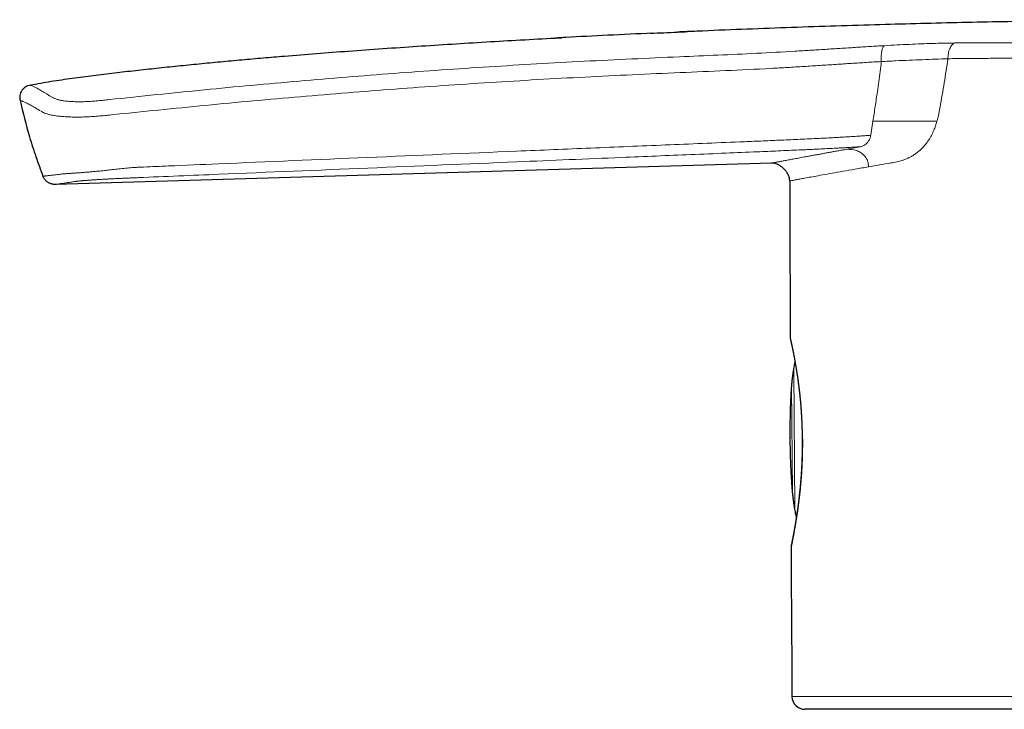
# Model space of a CAD drawing. Header units: millimetres. Extents: x 8 to 674, y 12 to 492.
# Tile 4 of 24: x 147 to 200, y 455 to 492. Entities that reach past the tile are written whole.
import ezdxf

# ---------------------------------------------------------------- set-up
doc = ezdxf.new("R2010")
doc.units = ezdxf.units.MM

msp = doc.modelspace()

# ---------------------------------------------------------------- linework, layer by layer
at = {"color": 252, "linetype": 'Continuous', "lineweight": 0}
for p, q in [((193.266, 486.568), (193.145, 485.805)), ((192.589, 485.183), (191.835, 485.046)), ((188.956, 473.032), (189.022, 465.473)), ((188.893, 466.344), (188.843, 472.159)), ((188.863, 455.263), (213.74, 455.263))]:
    msp.add_line(p, q, dxfattribs=at)
at = {"color": 7, "linetype": 'Continuous', "lineweight": 30}
for p, q in [((187.744, 484.292), (148.803, 483.13)), ((237.916, 454.568), (189.563, 454.568))]:
    msp.add_line(p, q, dxfattribs=at)
for centre, radius, start, end in [((5188.74, 490.408), 5000, 180.081201, 180.178827), ((189.064, 474.804), 0.3, 180.1796, 192.8654), ((189.113, 463.407), 0.3, 168.3551, 180.3041), ((5188.74, 490.408), 5000, 180.309429, 180.402735), ((189.563, 455.268), 0.7, 180.4027, 270)]:
    msp.add_arc(centre, radius, start, end, dxfattribs=at)
for points, knots in [([(217.08, 492.066), (216.978, 492.068), (216.331, 492.076), (215.138, 492.086), (213.425, 492.096), (211.634, 492.099), (209.766, 492.095), (207.894, 492.085), (206.019, 492.068), (204.142, 492.046), (202.15, 492.016), (200.042, 491.978), (197.819, 491.931), (195.593, 491.877), (193.304, 491.813), (190.952, 491.741), (188.537, 491.659), (186.119, 491.568), (184.151, 491.489), (182.989, 491.438), (182.634, 491.422)], [0, 0, 0, 0, 0.008829, 0.056317, 0.10388, 0.158019, 0.21225, 0.266571, 0.32098, 0.375474, 0.430051, 0.494476, 0.559009, 0.623645, 0.688381, 0.758396, 0.828518, 0.898741, 0.969062, 1, 1, 1, 1]), ([(147.44, 488.542), (147.629, 488.578), (148.008, 488.649), (148.578, 488.745), (149.149, 488.834), (149.721, 488.917), (150.294, 488.995), (151.058, 489.093), (152.014, 489.207), (153.162, 489.337), (154.313, 489.462), (155.467, 489.584), (156.624, 489.7), (157.782, 489.812), (158.941, 489.918), (160.1, 490.021), (161.453, 490.135), (163, 490.259), (164.785, 490.394), (166.613, 490.525), (168.486, 490.653), (170.359, 490.774), (172.232, 490.889), (174.106, 490.997), (175.476, 491.074), (176.221, 491.112), (176.341, 491.118)], [0, 0, 0, 0, 0.019909, 0.03982, 0.059733, 0.079648, 0.099563, 0.119475, 0.159266, 0.199057, 0.238849, 0.278914, 0.318979, 0.359043, 0.399136, 0.439229, 0.479322, 0.539468, 0.599614, 0.664268, 0.728922, 0.793576, 0.858237, 0.922899, 0.98756, 1, 1, 1, 1]), ([(181.276, 491.362), (180.467, 491.324), (178.895, 491.25), (177.131, 491.162), (176.175, 491.11), (175.983, 491.099)], [0, 0, 0, 0, 0.458406, 0.891108, 1, 1, 1, 1]), ([(181.155, 491.356), (181.647, 491.379), (182.325, 491.41), (183.003, 491.439), (183.189, 491.446)], [0, 0, 0, 0, 0.726105, 1, 1, 1, 1]), ([(147.44, 488.542), (147.353, 488.516), (147.221, 488.475), (147.074, 488.357), (146.98, 488.245), (146.912, 488.116), (146.859, 487.938), (146.873, 487.802), (146.883, 487.714)], [0, 0, 0, 0, 0.241424, 0.371262, 0.503442, 0.635043, 0.76329, 1, 1, 1, 1]), ([(146.883, 487.714), (147.045, 487.047), (147.296, 486.013), (147.735, 484.639), (147.998, 483.932), (148.129, 483.578)], [0, 0, 0, 0, 0.476504, 0.738251, 1, 1, 1, 1]), ([(188.745, 483.322), (188.74, 483.381), (188.729, 483.503), (188.657, 483.677), (188.554, 483.841), (188.422, 483.99), (188.269, 484.117), (188.101, 484.215), (187.925, 484.282), (187.803, 484.289), (187.744, 484.292)], [0, 0, 0, 0, 0.116931, 0.239875, 0.368345, 0.499979, 0.631618, 0.7601, 0.883061, 1, 1, 1, 1]), ([(188.772, 474.737), (188.772, 474.737), (188.772, 474.737), (188.772, 474.735), (188.773, 474.732), (188.774, 474.726), (188.776, 474.718), (188.779, 474.707), (188.782, 474.694), (188.785, 474.679), (188.789, 474.661), (188.793, 474.642), (188.798, 474.62), (188.804, 474.595), (188.81, 474.569), (188.816, 474.54), (188.823, 474.508), (188.83, 474.475), (188.838, 474.439), (188.846, 474.401), (188.855, 474.361), (188.864, 474.318), (188.873, 474.274), (188.883, 474.228), (188.893, 474.179), (188.904, 474.128), (188.914, 474.075), (188.926, 474.02), (188.937, 473.963), (188.949, 473.904), (188.96, 473.843), (188.973, 473.78), (188.985, 473.714), (188.998, 473.647), (189.01, 473.577), (189.023, 473.506), (189.036, 473.433), (189.049, 473.358), (189.063, 473.282), (189.076, 473.204), (189.089, 473.125), (189.102, 473.044), (189.115, 472.961), (189.129, 472.876), (189.142, 472.79), (189.155, 472.702), (189.168, 472.613), (189.181, 472.522), (189.193, 472.43), (189.206, 472.337), (189.218, 472.242), (189.231, 472.146), (189.243, 472.049), (189.254, 471.95), (189.266, 471.851), (189.277, 471.751), (189.287, 471.65), (189.298, 471.548), (189.308, 471.445), (189.318, 471.341), (189.327, 471.237), (189.336, 471.131), (189.344, 471.024), (189.353, 470.917), (189.36, 470.809), (189.368, 470.7), (189.374, 470.591), (189.381, 470.481), (189.387, 470.371), (189.392, 470.261), (189.397, 470.151), (189.401, 470.04), (189.405, 469.929), (189.408, 469.818), (189.411, 469.706), (189.414, 469.595), (189.415, 469.494), (189.416, 469.431), (189.416, 469.405)], [0, 0, 0, 0, 0.007007, 0.015494, 0.027768, 0.040587, 0.054576, 0.068113, 0.081503, 0.094832, 0.108136, 0.121433, 0.134736, 0.148056, 0.161402, 0.174785, 0.188214, 0.201812, 0.215238, 0.22871, 0.242194, 0.255641, 0.26902, 0.282383, 0.295852, 0.309313, 0.322775, 0.336247, 0.34974, 0.363184, 0.376611, 0.3901, 0.403637, 0.417208, 0.430799, 0.444394, 0.457974, 0.471524, 0.485029, 0.498474, 0.511855, 0.525263, 0.538778, 0.552279, 0.565765, 0.579241, 0.592706, 0.606164, 0.619616, 0.633065, 0.646512, 0.65996, 0.673384, 0.686815, 0.700195, 0.713533, 0.726836, 0.740114, 0.753375, 0.766629, 0.779883, 0.793144, 0.806421, 0.819721, 0.833064, 0.846264, 0.859494, 0.872746, 0.885975, 0.899137, 0.912209, 0.925324, 0.938449, 0.951565, 0.964682, 0.977807, 0.990948, 1, 1, 1, 1]), ([(189.026, 473.49), (189.022, 473.473), (189.008, 473.417), (188.986, 473.317), (188.961, 473.188), (188.937, 473.044), (188.912, 472.886), (188.889, 472.711), (188.868, 472.526), (188.849, 472.331), (188.831, 472.128), (188.815, 471.917), (188.802, 471.697), (188.789, 471.468), (188.779, 471.227), (188.77, 470.975), (188.762, 470.712), (188.756, 470.439), (188.752, 470.156), (188.75, 469.863), (188.748, 469.56), (188.749, 469.355), (188.749, 469.251)], [0, 0, 0, 0, 0.011986, 0.041174, 0.072037, 0.104591, 0.143795, 0.18523, 0.22891, 0.274845, 0.323046, 0.372597, 0.424346, 0.478298, 0.534456, 0.594039, 0.655927, 0.720121, 0.786624, 0.855438, 0.926563, 1, 1, 1, 1]), ([(188.749, 469.251), (188.751, 469.147), (188.754, 468.942), (188.76, 468.64), (188.768, 468.348), (188.777, 468.065), (188.788, 467.794), (188.799, 467.534), (188.813, 467.286), (188.827, 467.047), (188.844, 466.816), (188.861, 466.593), (188.881, 466.378), (188.902, 466.174), (188.925, 465.979), (188.95, 465.794), (188.976, 465.619), (189.003, 465.46), (189.03, 465.315), (189.058, 465.185), (189.081, 465.085), (189.096, 465.03), (189.1, 465.015)], [0, 0, 0, 0, 0.073258, 0.144214, 0.212869, 0.279225, 0.343282, 0.403961, 0.462427, 0.518684, 0.572734, 0.625617, 0.676212, 0.724525, 0.770565, 0.814339, 0.85586, 0.89514, 0.92826, 0.959628, 0.989261, 1, 1, 1, 1]), ([(189.424, 469.408), (189.424, 469.378), (189.426, 469.293), (189.427, 469.152), (189.427, 468.995), (189.426, 468.847), (189.425, 468.708), (189.423, 468.569), (189.42, 468.429), (189.416, 468.29), (189.411, 468.15), (189.406, 468.011), (189.399, 467.863), (189.391, 467.706), (189.382, 467.54), (189.372, 467.375), (189.361, 467.22), (189.35, 467.075), (189.339, 466.94), (189.327, 466.807), (189.313, 466.647), (189.295, 466.463), (189.273, 466.256), (189.25, 466.054), (189.225, 465.854), (189.2, 465.659), (189.175, 465.468), (189.148, 465.282), (189.126, 465.133), (189.108, 465.016), (189.094, 464.93), (189.081, 464.846), (189.068, 464.764), (189.054, 464.683), (189.041, 464.604), (189.028, 464.527), (189.011, 464.43), (188.99, 464.314), (188.971, 464.206), (188.955, 464.124), (188.944, 464.065), (188.933, 464.007), (188.923, 463.952), (188.913, 463.899), (188.903, 463.849), (188.893, 463.801), (188.884, 463.755), (188.876, 463.712), (188.868, 463.672), (188.86, 463.634), (188.852, 463.594), (188.844, 463.554), (188.836, 463.515), (188.829, 463.482), (188.823, 463.454), (188.818, 463.432), (188.815, 463.417), (188.813, 463.407), (188.813, 463.406), (188.813, 463.406)], [0, 0, 0, 0, 0.009836, 0.027858, 0.045897, 0.061035, 0.076173, 0.091351, 0.106529, 0.121916, 0.137303, 0.152729, 0.168156, 0.186794, 0.205449, 0.224311, 0.24319, 0.25903, 0.274869, 0.29075, 0.306631, 0.332359, 0.358128, 0.38409, 0.410093, 0.436597, 0.463146, 0.489908, 0.516717, 0.530292, 0.543868, 0.557469, 0.571069, 0.584782, 0.598495, 0.612234, 0.625973, 0.652477, 0.67903, 0.692424, 0.705818, 0.719238, 0.732658, 0.746268, 0.759878, 0.773516, 0.787155, 0.80092, 0.814686, 0.828482, 0.842277, 0.8618, 0.881344, 0.901012, 0.920679, 0.940439, 0.960198, 0.980087, 1, 1, 1, 1]), ([(189.416, 469.405), (189.416, 469.39), (189.417, 469.338), (189.418, 469.249), (189.419, 469.136), (189.419, 469.025), (189.419, 468.913), (189.418, 468.801), (189.417, 468.689), (189.415, 468.576), (189.413, 468.463), (189.41, 468.351), (189.407, 468.238), (189.403, 468.126), (189.398, 468.013), (189.393, 467.901), (189.388, 467.789), (189.382, 467.676), (189.376, 467.565), (189.369, 467.454), (189.362, 467.344), (189.354, 467.234), (189.346, 467.126), (189.338, 467.019), (189.329, 466.912), (189.319, 466.806), (189.31, 466.7), (189.3, 466.596), (189.29, 466.492), (189.279, 466.389), (189.268, 466.287), (189.257, 466.186), (189.246, 466.087), (189.234, 465.988), (189.222, 465.89), (189.21, 465.793), (189.198, 465.698), (189.186, 465.605), (189.173, 465.514), (189.161, 465.424), (189.148, 465.336), (189.136, 465.25), (189.123, 465.165), (189.111, 465.082), (189.098, 465.001), (189.086, 464.921), (189.073, 464.843), (189.061, 464.767), (189.049, 464.693), (189.036, 464.621), (189.024, 464.551), (189.013, 464.482), (189.001, 464.416), (188.99, 464.351), (188.978, 464.289), (188.968, 464.229), (188.957, 464.171), (188.947, 464.116), (188.937, 464.063), (188.927, 464.012), (188.918, 463.963), (188.909, 463.917), (188.901, 463.873), (188.892, 463.831), (188.885, 463.791), (188.877, 463.754), (188.87, 463.718), (188.863, 463.685), (188.857, 463.655), (188.851, 463.626), (188.846, 463.6), (188.841, 463.576), (188.837, 463.555), (188.833, 463.536), (188.83, 463.519), (188.827, 463.505), (188.824, 463.493), (188.822, 463.483), (188.821, 463.476), (188.82, 463.471), (188.819, 463.468), (188.819, 463.468), (188.819, 463.468)], [0, 0, 0, 0, 0.004898, 0.017256, 0.029596, 0.04188, 0.054125, 0.066489, 0.078877, 0.091298, 0.103762, 0.116278, 0.128824, 0.141359, 0.153965, 0.166632, 0.179347, 0.192098, 0.204872, 0.217657, 0.230436, 0.243195, 0.25592, 0.268601, 0.281303, 0.294149, 0.307001, 0.319864, 0.332744, 0.345645, 0.358572, 0.371531, 0.384525, 0.397562, 0.410644, 0.423761, 0.436823, 0.44983, 0.462799, 0.475735, 0.488647, 0.501544, 0.514432, 0.527321, 0.540217, 0.553125, 0.566056, 0.579016, 0.59183, 0.604685, 0.617566, 0.630458, 0.643344, 0.656208, 0.669034, 0.681809, 0.694519, 0.707153, 0.7197, 0.732186, 0.744731, 0.757242, 0.769728, 0.782201, 0.79467, 0.807171, 0.819596, 0.832057, 0.844526, 0.85697, 0.869364, 0.881721, 0.894029, 0.906322, 0.918612, 0.930914, 0.943252, 0.95568, 0.967801, 0.979975, 0.990879, 1, 1, 1, 1]), ([(189.417, 469.405), (189.417, 469.405), (189.416, 469.405), (189.419, 469.404), (189.421, 469.403), (189.424, 469.403), (189.424, 469.403)], [0, 0, 0, 0, 0.040595, 0.507281, 0.978193, 1, 1, 1, 1]), ([(189.424, 469.408), (189.422, 469.408), (189.418, 469.407), (189.417, 469.406), (189.417, 469.405)], [0, 0, 0, 0, 0.3304, 1, 1, 1, 1])]:
    msp.add_open_spline(points, degree=3, knots=knots, dxfattribs=at)
at = {"color": 252, "linetype": 'Continuous', "lineweight": 0}
for points, knots in [([(182.74, 490.08), (183.439, 490.109), (184.838, 490.169), (186.936, 490.264), (188.609, 490.355), (189.855, 490.431), (190.675, 490.483), (191.491, 490.536), (192.3, 490.587), (193.102, 490.638), (193.624, 490.668), (193.885, 490.683)], [0, 0, 0, 0, 0.186824, 0.373632, 0.560589, 0.634011, 0.707282, 0.780372, 0.853356, 0.926442, 1, 1, 1, 1]), ([(193.885, 490.683), (193.871, 490.671), (193.842, 490.645), (193.802, 490.577), (193.768, 490.485), (193.74, 490.37), (193.721, 490.239), (193.712, 490.098), (193.712, 489.956), (193.719, 489.864), (193.722, 489.818)], [0, 0, 0, 0, 0.118455, 0.242954, 0.37168, 0.502413, 0.632755, 0.760392, 0.883321, 1, 1, 1, 1]), ([(193.885, 490.683), (194.119, 490.696), (194.584, 490.722), (195.25, 490.755), (195.893, 490.782), (196.515, 490.804), (197.123, 490.821), (197.521, 490.827), (197.72, 490.83)], [0, 0, 0, 0, 0.168245, 0.334702, 0.500511, 0.666423, 0.83286, 1, 1, 1, 1]), ([(197.72, 490.83), (197.695, 490.819), (197.643, 490.797), (197.571, 490.732), (197.503, 490.645), (197.444, 490.534), (197.398, 490.405), (197.365, 490.265), (197.345, 490.12), (197.344, 490.022), (197.343, 489.974)], [0, 0, 0, 0, 0.112242, 0.230764, 0.354908, 0.483457, 0.614592, 0.746022, 0.875268, 1, 1, 1, 1]), ([(197.72, 490.83), (198.069, 490.832), (198.767, 490.837), (199.48, 490.836), (199.837, 490.836)], [0, 0, 0, 0, 0.499349, 1, 1, 1, 1]), ([(199.837, 490.836), (200.179, 490.836), (200.861, 490.836), (201.926, 490.836), (203.015, 490.836), (204.133, 490.834), (205.278, 490.831), (206.449, 490.825), (207.64, 490.817), (208.846, 490.807), (210.063, 490.796), (211.287, 490.784), (212.517, 490.77), (213.338, 490.761), (213.748, 490.756)], [0, 0, 0, 0, 0.08363, 0.166844, 0.249845, 0.332833, 0.416012, 0.499581, 0.583323, 0.666902, 0.750342, 0.833661, 0.916875, 1, 1, 1, 1]), ([(151.74, 487.749), (153.458, 487.93), (156.894, 488.291), (162.055, 488.763), (167.22, 489.184), (172.389, 489.543), (177.562, 489.845), (181.014, 490.001), (182.74, 490.08)], [0, 0, 0, 0, 0.1667, 0.33336, 0.499999, 0.666638, 0.833298, 1, 1, 1, 1]), ([(193.722, 489.818), (193.981, 489.832), (194.5, 489.86), (195.249, 489.893), (195.974, 489.922), (196.677, 489.948), (197.12, 489.965), (197.343, 489.974)], [0, 0, 0, 0, 0.196359, 0.393442, 0.59241, 0.794296, 1, 1, 1, 1]), ([(197.343, 489.974), (197.277, 489.536), (197.145, 488.654), (196.992, 487.778), (196.915, 487.336)], [0, 0, 0, 0, 0.495745, 1, 1, 1, 1]), ([(197.343, 489.974), (197.681, 489.977), (198.357, 489.984), (199.076, 489.99), (199.436, 489.993)], [0, 0, 0, 0, 0.5, 1, 1, 1, 1]), ([(199.436, 489.993), (199.715, 489.996), (200.26, 490.001), (201.09, 490.007), (201.901, 490.013), (202.694, 490.017), (203.461, 490.019), (204.198, 490.021), (204.905, 490.022), (205.583, 490.021), (206.24, 490.019), (206.902, 490.016), (207.594, 490.012), (208.336, 490.007), (209.128, 490.001), (209.965, 489.994), (210.846, 489.986), (211.769, 489.977), (212.739, 489.967), (213.401, 489.959), (213.74, 489.956)], [0, 0, 0, 0, 0.0663452, 0.1300847, 0.1912185, 0.2497465, 0.3056689, 0.3580565, 0.4079307, 0.4552917, 0.5001395, 0.5442192, 0.5913018, 0.6413874, 0.694476, 0.7505676, 0.8085807, 0.8694905, 0.9332969, 1, 1, 1, 1]), ([(193.722, 489.818), (193.456, 489.803), (192.921, 489.771), (192.092, 489.719), (191.244, 489.663), (190.38, 489.606), (189.502, 489.55), (188.615, 489.495), (187.197, 489.414), (185.25, 489.322), (183.601, 489.253), (182.777, 489.219)], [0, 0, 0, 0, 0.0762293, 0.1531259, 0.2309663, 0.3098393, 0.389686, 0.4703381, 0.551516, 0.7757854, 1, 1, 1, 1]), ([(193.722, 489.818), (193.699, 489.637), (193.653, 489.274), (193.581, 488.73), (193.494, 488.098), (193.39, 487.376), (193.307, 486.838), (193.266, 486.568)], [0, 0, 0, 0, 0.166665, 0.333331, 0.499998, 0.75, 1, 1, 1, 1]), ([(182.777, 489.219), (181.053, 489.141), (177.608, 488.986), (172.444, 488.688), (167.284, 488.332), (162.129, 487.913), (156.977, 487.446), (153.546, 487.093), (151.83, 486.917)], [0, 0, 0, 0, 0.1667317, 0.3333751, 0.4999859, 0.6666303, 0.8332979, 1, 1, 1, 1]), ([(147.44, 488.542), (147.444, 488.54), (147.453, 488.537), (147.525, 488.506), (147.639, 488.451), (147.8, 488.368), (148.008, 488.253), (148.257, 488.107), (148.462, 487.978), (148.564, 487.913)], [0, 0, 0, 0, 0.14314, 0.285975, 0.428619, 0.571199, 0.713852, 0.856731, 1, 1, 1, 1]), ([(148.564, 487.913), (148.604, 487.889), (148.684, 487.839), (148.841, 487.775), (149.026, 487.725), (149.224, 487.686), (149.449, 487.659), (149.69, 487.641), (149.933, 487.631), (150.201, 487.63), (150.491, 487.638), (150.796, 487.657), (151.109, 487.683), (151.424, 487.715), (151.634, 487.738), (151.74, 487.749)], [0, 0, 0, 0, 0.123479, 0.248287, 0.331268, 0.413967, 0.496967, 0.559699, 0.622411, 0.685067, 0.747936, 0.810724, 0.873491, 0.936654, 1, 1, 1, 1]), ([(148.027, 487.117), (147.922, 487.179), (147.713, 487.303), (147.459, 487.443), (147.248, 487.551), (147.085, 487.629), (146.969, 487.68), (146.896, 487.709), (146.887, 487.713), (146.883, 487.714)], [0, 0, 0, 0, 0.142885, 0.285511, 0.428043, 0.57063, 0.713407, 0.856494, 1, 1, 1, 1]), ([(196.915, 487.336), (196.901, 487.26), (196.875, 487.117), (196.835, 486.919), (196.795, 486.739), (196.765, 486.626), (196.749, 486.568)], [0, 0, 0, 0, 0.294399, 0.549988, 0.766921, 1, 1, 1, 1]), ([(151.83, 486.917), (151.719, 486.905), (151.487, 486.881), (151.125, 486.848), (150.742, 486.82), (150.352, 486.802), (149.978, 486.796), (149.637, 486.801), (149.334, 486.816), (149.04, 486.839), (148.77, 486.873), (148.536, 486.917), (148.355, 486.966), (148.217, 487.017), (148.11, 487.068), (148.054, 487.101), (148.027, 487.117)], [0, 0, 0, 0, 0.0567623, 0.1184706, 0.1842811, 0.2541095, 0.3248401, 0.393478, 0.4605464, 0.5261671, 0.6110053, 0.6933817, 0.7738197, 0.8522038, 0.9279208, 1, 1, 1, 1]), ([(193.266, 486.568), (193.428, 486.568), (193.766, 486.568), (194.279, 486.568), (194.84, 486.568), (195.45, 486.568), (196.097, 486.568), (196.527, 486.568), (196.748, 486.568)], [0, 0, 0, 0, 0.121288, 0.252625, 0.403957, 0.583713, 0.785989, 1, 1, 1, 1]), ([(194.243, 484.301), (194.353, 484.321), (194.556, 484.359), (194.842, 484.433), (195.078, 484.516), (195.276, 484.61), (195.45, 484.709), (195.617, 484.823), (195.777, 484.95), (195.947, 485.108), (196.122, 485.301), (196.353, 485.614), (196.537, 485.957), (196.674, 486.314), (196.724, 486.482), (196.749, 486.568)], [0, 0, 0, 0, 0.114678, 0.212144, 0.292674, 0.354353, 0.41438, 0.473003, 0.530491, 0.587127, 0.662541, 0.7362, 0.881465, 0.939528, 1, 1, 1, 1]), ([(148.129, 483.578), (148.13, 483.578), (148.131, 483.579), (148.144, 483.58), (148.163, 483.582), (148.191, 483.586), (148.227, 483.59), (148.271, 483.595), (148.323, 483.601), (148.383, 483.608), (148.451, 483.616), (148.527, 483.625), (148.611, 483.634), (148.702, 483.645), (148.799, 483.656), (148.902, 483.668), (149.003, 483.679), (149.1, 483.69), (149.174, 483.699), (149.234, 483.705), (149.281, 483.71), (149.33, 483.714), (149.381, 483.717), (149.429, 483.721), (149.479, 483.724), (149.534, 483.728), (149.602, 483.732), (149.686, 483.738), (149.77, 483.744), (149.854, 483.75), (149.934, 483.755), (150.018, 483.761), (150.116, 483.768), (150.231, 483.777), (150.364, 483.787), (150.493, 483.798), (150.616, 483.808), (150.73, 483.817), (150.846, 483.828), (150.979, 483.84), (151.129, 483.854), (151.299, 483.87), (151.46, 483.887), (151.609, 483.903), (151.756, 483.919), (151.915, 483.938), (152.086, 483.958), (152.26, 483.978), (152.437, 483.996), (152.615, 484.014), (152.794, 484.031), (152.974, 484.045), (153.17, 484.058), (153.38, 484.068), (153.981, 484.094), (155.411, 484.156), (159.467, 484.331), (165.774, 484.601), (172.526, 484.885), (177.927, 485.111), (181.3, 485.251), (183.999, 485.363), (185.686, 485.434), (186.867, 485.483), (187.542, 485.511), (188.048, 485.533), (188.554, 485.554), (189.06, 485.577), (189.566, 485.6), (190.032, 485.622), (190.458, 485.643), (190.819, 485.662), (191.153, 485.68), (191.462, 485.697), (191.77, 485.715), (192.077, 485.733), (192.366, 485.752), (192.638, 485.769), (192.892, 485.787), (193.06, 485.799), (193.144, 485.805)], [0, 0, 0, 0, 0.012539, 0.025079, 0.037628, 0.050178, 0.062727, 0.07527, 0.087813, 0.100414, 0.113016, 0.125617, 0.138262, 0.150907, 0.162978, 0.175052, 0.187127, 0.196189, 0.20525, 0.209292, 0.213334, 0.217374, 0.220417, 0.22346, 0.225866, 0.228272, 0.231522, 0.234774, 0.238024, 0.240498, 0.242973, 0.245391, 0.247808, 0.251085, 0.254364, 0.25764, 0.260139, 0.262639, 0.265074, 0.26751, 0.270811, 0.274114, 0.277415, 0.279934, 0.282453, 0.285492, 0.288532, 0.291628, 0.294726, 0.297826, 0.300923, 0.304063, 0.307203, 0.3111, 0.314997, 0.338381, 0.385341, 0.525575, 0.665809, 0.735864, 0.80592, 0.840947, 0.875975, 0.89349, 0.90225, 0.91101, 0.91977, 0.928529, 0.937296, 0.946063, 0.952771, 0.95948, 0.96487, 0.970262, 0.975655, 0.981046, 0.986436, 0.990957, 0.995479, 1, 1, 1, 1]), ([(193.145, 485.805), (193.142, 485.79), (193.127, 485.709), (193.079, 485.575), (192.959, 485.387), (192.791, 485.24), (192.65, 485.2), (192.589, 485.183)], [0, 0, 0, 0, 0.038459, 0.212012, 0.38598, 0.733289, 1, 1, 1, 1]), ([(192.589, 485.183), (192.526, 485.179), (192.363, 485.168), (192.098, 485.153), (191.825, 485.137), (191.584, 485.123), (191.303, 485.108), (190.958, 485.09), (190.548, 485.069), (190.173, 485.05), (189.838, 485.034), (189.543, 485.02), (189.163, 485.003), (188.688, 484.982), (188.118, 484.957), (187.547, 484.932), (186.596, 484.892), (185.203, 484.833), (183.37, 484.757), (181.476, 484.678), (178.32, 484.546), (173.094, 484.328), (165.798, 484.023), (159.667, 483.767), (155.509, 483.594), (154.005, 483.531), (153.161, 483.496), (152.978, 483.488), (152.772, 483.479), (152.598, 483.472), (152.457, 483.465), (152.352, 483.46), (152.25, 483.456), (152.149, 483.451), (152.048, 483.446), (151.948, 483.441), (151.847, 483.436), (151.749, 483.431), (151.656, 483.426), (151.567, 483.421), (151.48, 483.416), (151.375, 483.41), (151.255, 483.403), (151.136, 483.396), (151.036, 483.39), (150.951, 483.385), (150.866, 483.379), (150.783, 483.374), (150.702, 483.368), (150.623, 483.363), (150.547, 483.357), (150.474, 483.352), (150.408, 483.347), (150.35, 483.342), (150.298, 483.338), (150.253, 483.334), (150.21, 483.33), (150.162, 483.326), (150.112, 483.321), (150.063, 483.315), (150.021, 483.31), (149.984, 483.306), (149.95, 483.301), (149.912, 483.296), (149.87, 483.29), (149.81, 483.28), (149.727, 483.267), (149.627, 483.252), (149.531, 483.237), (149.445, 483.224), (149.357, 483.211), (149.265, 483.197), (149.186, 483.185), (149.128, 483.177), (149.086, 483.171), (149.047, 483.165), (149.001, 483.158), (148.952, 483.151), (148.908, 483.145), (148.875, 483.14), (148.851, 483.137), (148.832, 483.134), (148.817, 483.132), (148.805, 483.13), (148.804, 483.13), (148.803, 483.13)], [0, 0, 0, 0, 0.003425, 0.008911, 0.014398, 0.018176, 0.021954, 0.029515, 0.03674, 0.043969, 0.049605, 0.054679, 0.059753, 0.069903, 0.080063, 0.090222, 0.100382, 0.130866, 0.164571, 0.198277, 0.231982, 0.3331, 0.477357, 0.621614, 0.660485, 0.699356, 0.701939, 0.705546, 0.709153, 0.712946, 0.714846, 0.716746, 0.718571, 0.720395, 0.722228, 0.724061, 0.725962, 0.727867, 0.729595, 0.731322, 0.733058, 0.734795, 0.737649, 0.740513, 0.742415, 0.74432, 0.746367, 0.748414, 0.750476, 0.752537, 0.754746, 0.75696, 0.759011, 0.761065, 0.76281, 0.764556, 0.766309, 0.768063, 0.770811, 0.773565, 0.776095, 0.778626, 0.781164, 0.783703, 0.788328, 0.792954, 0.802208, 0.814135, 0.826062, 0.836119, 0.846176, 0.860956, 0.87574, 0.883534, 0.891329, 0.899124, 0.90692, 0.920923, 0.934928, 0.944947, 0.954966, 0.964609, 0.974253, 0.987125, 1, 1, 1, 1]), ([(191.835, 485.046), (191.752, 485.031), (191.587, 485.001), (191.349, 484.958), (191.116, 484.915), (190.892, 484.874), (190.676, 484.834), (190.468, 484.796), (190.269, 484.76), (190.077, 484.725), (189.891, 484.69), (189.711, 484.657), (189.538, 484.625), (189.373, 484.595), (189.216, 484.566), (189.066, 484.538), (188.925, 484.512), (188.791, 484.487), (188.665, 484.464), (188.548, 484.442), (188.438, 484.421), (188.336, 484.402), (188.242, 484.385), (188.157, 484.369), (188.08, 484.355), (188.011, 484.342), (187.949, 484.33), (187.894, 484.32), (187.848, 484.312), (187.81, 484.304), (187.78, 484.299), (187.759, 484.295), (187.746, 484.293), (187.744, 484.292), (187.744, 484.292)], [0, 0, 0, 0, 0.03148, 0.062948, 0.094402, 0.125839, 0.157258, 0.188096, 0.218912, 0.249705, 0.28047, 0.311829, 0.343147, 0.374421, 0.405676, 0.436927, 0.468177, 0.499434, 0.530634, 0.56185, 0.593088, 0.624354, 0.655651, 0.686426, 0.717242, 0.748097, 0.778971, 0.810493, 0.842033, 0.87359, 0.905166, 0.936759, 0.96837, 1, 1, 1, 1]), ([(191.835, 485.046), (192.017, 485.038), (192.285, 485.027), (192.596, 484.877), (192.777, 484.734), (192.902, 484.571), (193.005, 484.361), (193.022, 484.196), (193.033, 484.091)], [0, 0, 0, 0, 0.314303, 0.46141, 0.595653, 0.71309, 0.817285, 1, 1, 1, 1]), ([(193.032, 484.091), (192.783, 484.048), (192.288, 483.961), (191.628, 483.846), (191.034, 483.741), (190.511, 483.648), (190.068, 483.568), (189.701, 483.502), (189.401, 483.446), (189.158, 483.401), (188.971, 483.366), (188.841, 483.341), (188.76, 483.325), (188.75, 483.323), (188.745, 483.322)], [0, 0, 0, 0, 0.092171, 0.183363, 0.27358, 0.362829, 0.451116, 0.531944, 0.611958, 0.691163, 0.769565, 0.847168, 0.923977, 1, 1, 1, 1]), ([(193.032, 484.091), (193.225, 484.125), (193.612, 484.192), (194.032, 484.265), (194.243, 484.301)], [0, 0, 0, 0, 0.498047, 1, 1, 1, 1]), ([(188.764, 474.803), (188.764, 474.802), (188.765, 474.801), (188.766, 474.794), (188.769, 474.784), (188.772, 474.769), (188.776, 474.752), (188.78, 474.733), (188.785, 474.711), (188.793, 474.679), (188.803, 474.634), (188.817, 474.572), (188.832, 474.503), (188.848, 474.427), (188.866, 474.346), (188.885, 474.257), (188.903, 474.167), (188.922, 474.077), (188.939, 473.989), (188.958, 473.897), (188.976, 473.804), (188.993, 473.714), (189.012, 473.612), (189.034, 473.491), (189.059, 473.348), (189.084, 473.199), (189.108, 473.054), (189.131, 472.914), (189.151, 472.78), (189.171, 472.643), (189.19, 472.509), (189.208, 472.38), (189.227, 472.234), (189.249, 472.06), (189.273, 471.858), (189.295, 471.649), (189.317, 471.436), (189.333, 471.253), (189.346, 471.104), (189.355, 470.991), (189.363, 470.877), (189.371, 470.761), (189.379, 470.645), (189.386, 470.522), (189.393, 470.391), (189.4, 470.253), (189.406, 470.114), (189.411, 469.974), (189.416, 469.833), (189.419, 469.692), (189.422, 469.55), (189.423, 469.455), (189.424, 469.408)], [0, 0, 0, 0, 0.018288, 0.036577, 0.054925, 0.073273, 0.088437, 0.103602, 0.118801, 0.133999, 0.161323, 0.188696, 0.216203, 0.241155, 0.266107, 0.291207, 0.316307, 0.336586, 0.356864, 0.377221, 0.397578, 0.414655, 0.431742, 0.456959, 0.482175, 0.507542, 0.53291, 0.553408, 0.573906, 0.594486, 0.615067, 0.632333, 0.649612, 0.676534, 0.703591, 0.730696, 0.758094, 0.785544, 0.799419, 0.813294, 0.827196, 0.841099, 0.855071, 0.869051, 0.88534, 0.901629, 0.917963, 0.934297, 0.9507, 0.967102, 0.983551, 1, 1, 1, 1]), ([(188.843, 472.159), (188.843, 472.164), (188.843, 472.173), (188.844, 472.194), (188.845, 472.219), (188.847, 472.249), (188.849, 472.284), (188.852, 472.322), (188.856, 472.364), (188.86, 472.408), (188.864, 472.455), (188.869, 472.504), (188.875, 472.554), (188.88, 472.605), (188.886, 472.655), (188.892, 472.705), (188.899, 472.754), (188.905, 472.801), (188.912, 472.845), (188.918, 472.886), (188.925, 472.923), (188.931, 472.956), (188.936, 472.985), (188.941, 473.008), (188.946, 473.026), (188.949, 473.039), (188.953, 473.046), (188.955, 473.047), (188.956, 473.043), (188.956, 473.036), (188.956, 473.032)], [0, 0, 0, 0, 0.035427, 0.070967, 0.106394, 0.141817, 0.177353, 0.212776, 0.248284, 0.283905, 0.319414, 0.35513, 0.390959, 0.426677, 0.462647, 0.49873, 0.534701, 0.570884, 0.607181, 0.643364, 0.679605, 0.715963, 0.752203, 0.788259, 0.824431, 0.860485, 0.896144, 0.931918, 0.967576, 1, 1, 1, 1]), ([(189.022, 465.473), (189.022, 465.469), (189.022, 465.462), (189.021, 465.458), (189.019, 465.46), (189.015, 465.467), (189.011, 465.479), (189.007, 465.497), (189.001, 465.52), (188.995, 465.548), (188.989, 465.58), (188.982, 465.616), (188.975, 465.657), (188.968, 465.7), (188.961, 465.747), (188.953, 465.795), (188.946, 465.845), (188.939, 465.896), (188.932, 465.947), (188.926, 465.998), (188.92, 466.047), (188.915, 466.095), (188.91, 466.14), (188.906, 466.182), (188.902, 466.221), (188.899, 466.255), (188.897, 466.285), (188.895, 466.311), (188.894, 466.331), (188.894, 466.34), (188.893, 466.344)], [0, 0, 0, 0, 0.035265, 0.070644, 0.10591, 0.141164, 0.17653, 0.211786, 0.247274, 0.282873, 0.318362, 0.354271, 0.390294, 0.426204, 0.462397, 0.498706, 0.534899, 0.571132, 0.607481, 0.643713, 0.679784, 0.715971, 0.752041, 0.78786, 0.823795, 0.859613, 0.895195, 0.930891, 0.966473, 1, 1, 1, 1])]:
    msp.add_open_spline(points, degree=3, knots=knots, dxfattribs=at)
at = {"color": 7, "linetype": 'Continuous', "lineweight": 30}
msp.add_open_spline([(148.803, 483.13), (148.779, 483.13), (148.731, 483.13), (148.66, 483.139), (148.589, 483.155), (148.521, 483.179), (148.456, 483.209), (148.394, 483.246), (148.336, 483.289), (148.283, 483.337), (148.235, 483.391), (148.193, 483.45), (148.157, 483.512), (148.138, 483.556), (148.129, 483.578)], degree=3, dxfattribs=at)

doc.saveas('drawing.dxf')
